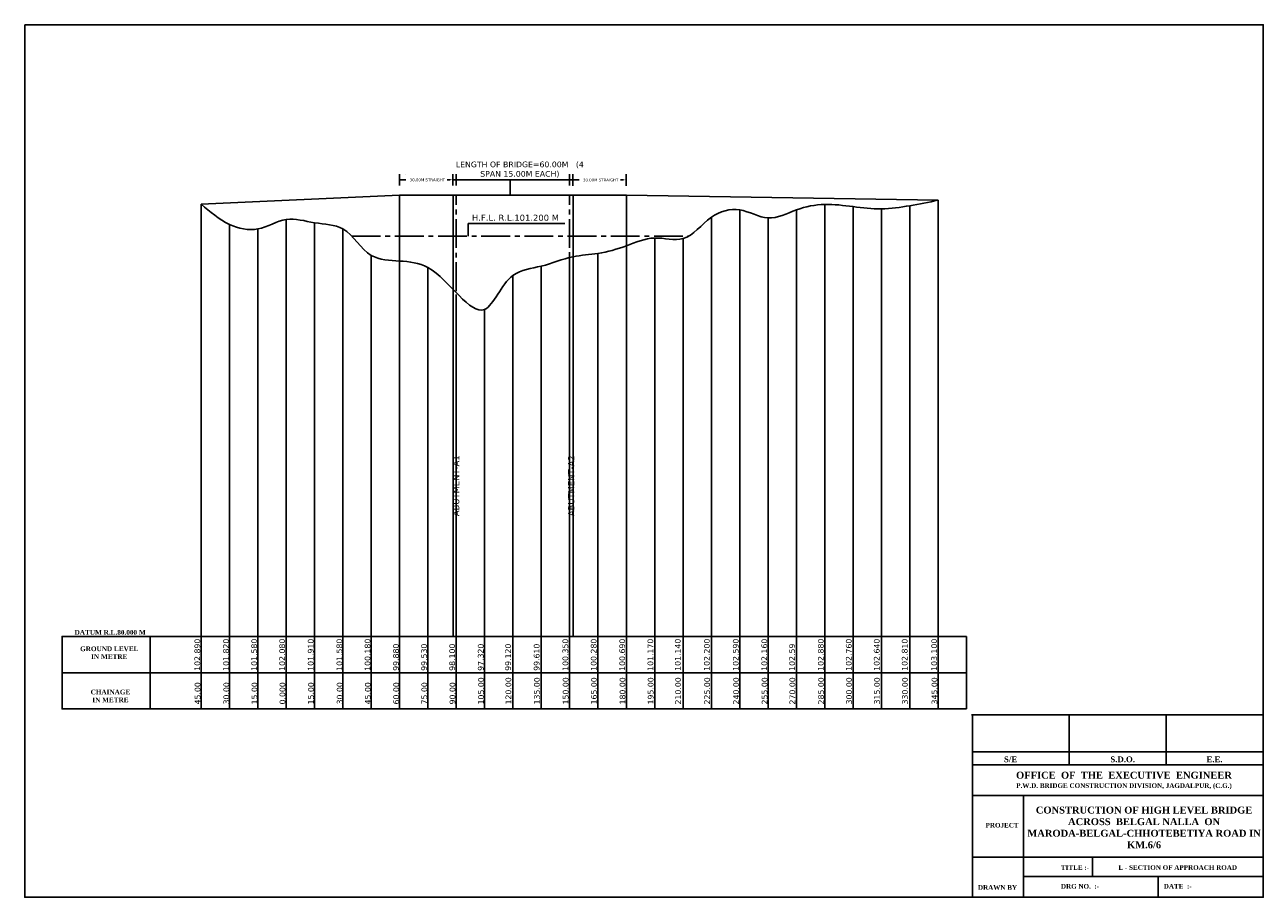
# Model space of a CAD drawing. Header units: feet. Extents: x -7746059455 to -3872100920, y -13315170765 to -6657279710.
# Tile 13 of 34: x -3872943300 to -3872877750, y -6657547070 to -6657500865. Entities that reach past the tile are written whole.
import ezdxf

# ---------------------------------------------------------------- set-up
doc = ezdxf.new("R2010")
doc.units = ezdxf.units.FT
doc.header["$MEASUREMENT"] = 0
doc.linetypes.add('CENTER2', pattern=[28.575, 19.05, -3.175, 3.175, -3.175])
for name, color, linetype in [('CHAINAGE', 7, 'Continuous'), ('GROUND_LVL', 114, 'Continuous'), ('TEX', 6, 'Continuous'), ('TEXT', 7, 'Continuous')]:
    doc.layers.add(name, color=color, linetype=linetype)
doc.styles.get("Standard").update_dxf_attribs({"font": 'verdana.ttf', "height": 264})
doc.dimstyles.new('ISO-25--------1', dxfattribs={"dimtxt": 264, "dimasz": 240, "dimexe": 300, "dimexo": 300, "dimgap": 0.02, "dimtad": 0, "dimtih": 1, "dimtoh": 1, "dimdec": 0, "dimlfac": 16, "dimdsep": 46, "dimtxsty": 'Standard', "dimcen": 192, "dimclrd": 1, "dimclre": 1, "dimclrt": 1, "dimadec": 0, "dimazin": 0, "dimtfac": 1, "dimtdec": 0, "dimtmove": 2, "dimatfit": 3, "dimfxl": 300, "dimarcsym": 0})

msp = doc.modelspace()

# ---------------------------------------------------------------- linework, layer by layer
at = {"layer": 'CHAINAGE', "color": 3}
for p, q in [((-3872936659.337477, -6657537100), (-3872936659.337478, -6657533258.758371)), ((-3872893459.995119, -6657533258.75837), (-3872909165.761878, -6657533258.758367)), ((-3872941329.342359, -6657535179.379186), (-3872936230, -6657535179.379186)), ((-3872936230, -6657535179.379186), (-3872910103.261878, -6657535179.379184)), ((-3872893459.995119, -6657535179.379183), (-3872910103.261878, -6657535179.379184)), ((-3872941329.342359, -6657537099.999997), (-3872936230, -6657537099.999998)), ((-3872936230, -6657537099.999998), (-3872893459.995119, -6657537100.000003))]:
    msp.add_line(p, q, dxfattribs=at)
for points in [[(-3872936230, -6657537100), (-3872941329.342359, -6657537100), (-3872941329.342359, -6657533258.758371), (-3872936230, -6657533258.75837)], [(-3872936230, -6657533258.75837), (-3872910103.261878, -6657533258.758367)], [(-3872898853.261878, -6657533258.758368), (-3872910103.261878, -6657533258.758367)], [(-3872907212.604237, -6657537100.000001), (-3872936230, -6657537100)]]:
    msp.add_lwpolyline(points, dxfattribs=at)
at = {"layer": 'GROUND_LVL', "ltscale": 20}
msp.add_line((-3872913478.261876, -6657533258.758371), (-3872913040.761876, -6657533258.758371), dxfattribs=at)
at = {"layer": 'GROUND_LVL', "color": 4}
for p, q in [((-3872893196.214753, -6657537413.086444), (-3872877750, -6657537413.086443)), ((-3872893146.214753, -6657547070.000001), (-3872893146.214753, -6657537413.086444)), ((-3872888014.143168, -6657537413.086444), (-3872888014.14317, -6657540050.802527)), ((-3872882882.071582, -6657537413.086444), (-3872882882.071585, -6657540050.802527)), ((-3872893146.214753, -6657539371.289463), (-3872877750, -6657539371.289463)), ((-3872893146.214753, -6657540050.802527), (-3872877750, -6657540050.802527)), ((-3872893146.214753, -6657541677.29846), (-3872877750, -6657541677.29846)), ((-3872890443.673384, -6657541677.29846), (-3872890443.673384, -6657547070.000001)), ((-3872893146.214753, -6657544940.968035), (-3872877750, -6657544940.968035)), ((-3872886795.000001, -6657544940.968035), (-3872886795.000001, -6657545980)), ((-3872890443.673386, -6657545980), (-3872877750, -6657545980)), ((-3872883315.712565, -6657545980), (-3872883315.712565, -6657547070.000001))]:
    msp.add_line(p, q, dxfattribs=at)
at = {"layer": 'TEX', "color": 1, "ltscale": 20}
for p, q in [((-3872923459.995118, -6657509385.629173), (-3872923459.995118, -6657508774.370807)), ((-3872923157.126017, -6657508795.308501), (-3872923157.126017, -6657508795.543527)), ((-3872920641.46383, -6657509385.629173), (-3872920641.46383, -6657508774.370807)), ((-3872920459.995119, -6657509383.364209), (-3872920459.995119, -6657508777.105843)), ((-3872914462.815427, -6657509386.023344), (-3872914462.815427, -6657508779.764977)), ((-3872914289.990238, -6657509391.258378), (-3872914289.990238, -6657508780.000011)), ((-3872911471.45895, -6657509391.258378), (-3872911471.45895, -6657508780.000011)), ((-3872920791.46383, -6657509074.370807), (-3872920941.46383, -6657509074.370807)), ((-3872920791.46383, -6657509074.370807), (-3872920876.203998, -6657509074.370807)), ((-3872914611.405273, -6657509080.000003), (-3872914761.405273, -6657509080.000003)), ((-3872911621.45895, -6657509080.000011), (-3872911771.45895, -6657509080.000011)), ((-3872911621.45895, -6657509080.000011), (-3872911706.199117, -6657509080.000011))]:
    msp.add_line(p, q, dxfattribs=at)
at = {"layer": 'TEX', "color": 7, "ltscale": 20}
for p, q in [((-3872923459.995118, -6657509074.370807), (-3872923130, -6657509074.370807)), ((-3872920641.46383, -6657509079.99999), (-3872920471.458949, -6657509079.999999)), ((-3872920459.995119, -6657509080), (-3872914459.995119, -6657509080.000003)), ((-3872917600, -6657509883.758368), (-3872917600, -6657509090)), ((-3872914459.995119, -6657509080.000003), (-3872914289.990238, -6657509080.000011)), ((-3872914289.990238, -6657509080.000011), (-3872913959.99512, -6657509080.000011)), ((-3872923459.995119, -6657509883.758368), (-3872933959.995118, -6657510368.758369)), ((-3872923459.995119, -6657509883.758368), (-3872911459.995119, -6657509883.758367)), ((-3872923459.995119, -6657533258.758368), (-3872923459.995119, -6657509883.758368)), ((-3872920630, -6657533258.758368), (-3872920630, -6657509883.758368)), ((-3872914280, -6657533258.758368), (-3872914280, -6657509883.758368)), ((-3872911459.995119, -6657533258.758367), (-3872911459.995119, -6657509883.758367)), ((-3872911459.995119, -6657509883.758367), (-3872894959.995119, -6657510158.758372)), ((-3872894959.995119, -6657533258.758372), (-3872894959.995119, -6657510158.758372)), ((-3872933959.995118, -6657533258.758369), (-3872933959.995118, -6657510368.758369)), ((-3872905459.995119, -6657533258.758372), (-3872905459.995119, -6657510668.758372)), ((-3872902459.995119, -6657533258.758372), (-3872902459.995119, -6657510668.758372)), ((-3872900959.995119, -6657533258.758372), (-3872900959.995119, -6657510378.758372)), ((-3872899459.995119, -6657533258.758372), (-3872899459.995119, -6657510498.758372)), ((-3872897959.995119, -6657533258.758372), (-3872897959.995119, -6657510618.758372)), ((-3872896459.995119, -6657533258.758372), (-3872896459.995119, -6657510448.758372)), ((-3872932459.995118, -6657533258.758372), (-3872932459.995118, -6657511438.758372)), ((-3872929459.995119, -6657533258.758372), (-3872929459.995119, -6657511178.758372)), ((-3872927958.261878, -6657533258.758372), (-3872927958.261878, -6657511348.758372)), ((-3872906959.995119, -6657533258.758372), (-3872906959.995119, -6657511058.758372)), ((-3872903959.995119, -6657533258.758372), (-3872903959.995119, -6657511098.758372)), ((-3872930959.995118, -6657533258.758372), (-3872930959.995118, -6657511678.758372)), ((-3872926459.995119, -6657533258.758372), (-3872926459.995119, -6657511678.758372)), ((-3872909959.995119, -6657533258.758372), (-3872909959.995119, -6657512160)), ((-3872908459.995119, -6657533258.758372), (-3872908459.995119, -6657512189.999998)), ((-3872914459.995119, -6657533258.758372), (-3872914459.995119, -6657512908.758372)), ((-3872912959.995119, -6657533258.758372), (-3872912959.995119, -6657512978.758372)), ((-3872911459.995119, -6657533258.758372), (-3872911459.995119, -6657512568.758372)), ((-3872924959.995119, -6657533258.758372), (-3872924959.995119, -6657513078.758372)), ((-3872923459.995119, -6657533258.758372), (-3872923459.995119, -6657513378.758372)), ((-3872921959.995119, -6657533258.758372), (-3872921959.995119, -6657513728.758372)), ((-3872917459.995119, -6657533258.758372), (-3872917459.995119, -6657514138.758372)), ((-3872915959.995119, -6657533258.758372), (-3872915959.995119, -6657513648.758372)), ((-3872920459.995119, -6657533258.758372), (-3872920459.995119, -6657515158.758372)), ((-3872918959.995119, -6657533258.758372), (-3872918959.995119, -6657515938.758372)), ((-3872935459.995118, -6657533258.758372), (-3872935359.995118, -6657533258.758372)), ((-3872933959.995118, -6657533258.758372), (-3872933959.995118, -6657537100)), ((-3872932459.995118, -6657533258.758372), (-3872932459.995118, -6657537100)), ((-3872932459.995118, -6657533258.758372), (-3872932459.995118, -6657537100)), ((-3872930959.995118, -6657533258.758372), (-3872930959.995118, -6657537100)), ((-3872929459.995118, -6657537100), (-3872929459.995119, -6657533258.75837)), ((-3872929459.995119, -6657533258.75837), (-3872928209.995119, -6657533258.75837)), ((-3872929459.995119, -6657533258.758372), (-3872927959.995119, -6657533258.758372)), ((-3872929459.995119, -6657533258.758372), (-3872927959.995119, -6657533258.758372)), ((-3872929459.995118, -6657533258.758372), (-3872929459.995118, -6657537100)), ((-3872929458.261878, -6657533258.758372), (-3872927958.261878, -6657533258.758372)), ((-3872927959.995119, -6657533258.758372), (-3872927959.995119, -6657537100)), ((-3872926459.995119, -6657533258.758372), (-3872926459.995119, -6657537100)), ((-3872924959.995119, -6657533258.758372), (-3872924959.995119, -6657537100)), ((-3872923459.995119, -6657533258.758368), (-3872920590, -6657533258.758368)), ((-3872923459.995119, -6657533258.758372), (-3872923459.995119, -6657537100)), ((-3872921959.995119, -6657533258.758372), (-3872921959.995119, -6657537100)), ((-3872920459.995119, -6657533258.758376), (-3872920559.995119, -6657533258.758376)), ((-3872920459.995119, -6657533258.758372), (-3872920459.995119, -6657537100)), ((-3872918959.995119, -6657533258.758372), (-3872918959.995119, -6657537100)), ((-3872917459.995119, -6657533258.758372), (-3872917459.995119, -6657537100)), ((-3872915959.995119, -6657533258.758372), (-3872915959.995119, -6657537100)), ((-3872914459.995119, -6657533258.758372), (-3872914459.995119, -6657537100)), ((-3872914459.995119, -6657533258.758372), (-3872914359.995119, -6657533258.758372)), ((-3872912959.995119, -6657533258.758372), (-3872912959.995119, -6657537100)), ((-3872911459.995119, -6657533258.758372), (-3872911459.995119, -6657537100)), ((-3872909959.995119, -6657533258.758372), (-3872909959.995119, -6657537100)), ((-3872908459.995119, -6657533258.758372), (-3872908459.995119, -6657537100)), ((-3872906959.995119, -6657533258.758372), (-3872906959.995119, -6657537100)), ((-3872905459.995119, -6657533258.758372), (-3872905459.995119, -6657537100)), ((-3872903959.995119, -6657533258.758372), (-3872903959.995119, -6657537100)), ((-3872902459.995119, -6657533258.758372), (-3872902459.995119, -6657537100)), ((-3872900959.995119, -6657533258.758372), (-3872900959.995119, -6657537100)), ((-3872899459.995119, -6657533258.758372), (-3872899459.995119, -6657537100)), ((-3872897959.995119, -6657533258.758372), (-3872897959.995119, -6657537100)), ((-3872896459.995119, -6657533258.758372), (-3872896459.995119, -6657537100)), ((-3872894959.995119, -6657533258.758372), (-3872894959.995119, -6657537100)), ((-3872894959.995119, -6657533258.758372), (-3872894959.995119, -6657537100)), ((-3872893459.995119, -6657533258.758372), (-3872893459.995119, -6657537100)), ((-3872941329.342359, -6657535179.379186), (-3872936230, -6657535179.379187)), ((-3872936230, -6657535179.379187), (-3872935459.995118, -6657535179.379187)), ((-3872936659.337477, -6657537100), (-3872936230, -6657537100))]:
    msp.add_line(p, q, dxfattribs=at)
at = {"layer": 'TEX', "linetype": 'CENTER2', "ltscale": 80}
for p, q in [((-3872920459.995119, -6657533258.758376), (-3872920459.995119, -6657509883.758376)), ((-3872914459.995119, -6657533258.758371), (-3872914459.995119, -6657509883.758371)), ((-3872925995.269065, -6657512058.758372), (-3872908155.374895, -6657512058.758372))]:
    msp.add_line(p, q, dxfattribs=at)
at = {"layer": 'TEX', "color": 3, "ltscale": 20}
for p, q in [((-3872928478.261878, -6657533258.758372), (-3872929728.261878, -6657533258.758372)), ((-3872926603.261878, -6657533258.758372), (-3872928478.261878, -6657533258.758372)), ((-3872911603.261878, -6657533258.758371), (-3872911228.261878, -6657533258.758371)), ((-3872898853.261878, -6657533258.758371), (-3872899228.261878, -6657533258.758371)), ((-3872927540.761879, -6657535179.379187), (-3872928478.261879, -6657535179.379187)), ((-3872925978.261878, -6657535179.379186), (-3872926915.761879, -6657535179.379186)), ((-3872919103.261876, -6657535179.379186), (-3872918165.762083, -6657535180.00282)), ((-3872918165.762083, -6657535178.755551), (-3872917228.26229, -6657535179.379186)), ((-3872918165.762083, -6657535179.379186), (-3872917228.26229, -6657535180.00282)), ((-3872918165.762083, -6657535179.379186), (-3872917228.26229, -6657535180.00282)), ((-3872917697.012187, -6657535179.067369), (-3872916759.512394, -6657535179.691003)), ((-3872917228.26229, -6657535179.379186), (-3872916290.762498, -6657535180.00282)), ((-3872916759.512394, -6657535179.067369), (-3872915822.012602, -6657535179.691003)), ((-3872916759.512394, -6657535179.067369), (-3872915822.012602, -6657535179.691003)), ((-3872916759.512394, -6657535179.067369), (-3872915822.012602, -6657535179.691003)), ((-3872916290.762498, -6657535179.379186), (-3872915353.262705, -6657535180.00282)), ((-3872916290.762498, -6657535179.379186), (-3872915353.262705, -6657535180.00282)), ((-3872915822.012602, -6657535179.067369), (-3872914884.512809, -6657535179.691003)), ((-3872915353.262705, -6657535179.379186), (-3872914415.762913, -6657535180.00282)), ((-3872914884.512809, -6657535179.067369), (-3872913947.013017, -6657535179.691003)), ((-3872928478.261878, -6657537100), (-3872929728.261878, -6657537100.000002)), ((-3872926603.261878, -6657537100.000002), (-3872928478.261878, -6657537100.000002)), ((-3872900353.261878, -6657537100.000001), (-3872899415.761878, -6657537100.000001))]:
    msp.add_line(p, q, dxfattribs=at)
at = {"layer": 'TEX', "ltscale": 20}
for p, q in [((-3872924728.261878, -6657533258.758371), (-3872924250, -6657533258.758372)), ((-3872919103.261876, -6657537100.000001), (-3872918478.261876, -6657537100.000001)), ((-3872918478.261876, -6657537100.000001), (-3872917853.261876, -6657537100.000001)), ((-3872917853.261876, -6657537100.000001), (-3872917228.261876, -6657537100.000001)), ((-3872917228.261878, -6657537100), (-3872916603.261878, -6657537100)), ((-3872916603.261878, -6657537100), (-3872917228.261878, -6657537100)), ((-3872916603.261878, -6657537100), (-3872915978.261878, -6657537100)), ((-3872915978.261878, -6657537100), (-3872915353.261878, -6657537100)), ((-3872915353.261878, -6657537100.000001), (-3872914728.261878, -6657537100.000001)), ((-3872914728.261878, -6657537100.000001), (-3872914728.261878, -6657537100.000001)), ((-3872914728.261878, -6657537100.000001), (-3872914103.261878, -6657537100.000001)), ((-3872914103.261878, -6657537100.000001), (-3872913478.261878, -6657537100))]:
    msp.add_line(p, q, dxfattribs=at)
at = {"layer": 'TEX', "color": 7, "ltscale": 20}
msp.add_lwpolyline([(-3872943300, -6657500865.30851), (-3872877750, -6657500865.30851), (-3872877750, -6657547070.000007), (-3872943300, -6657547070.000007)], close=True, dxfattribs=at)
msp.add_lwpolyline([(-3872923459.995119, -6657509883.758368), (-3872933959.995118, -6657510368.758369)], dxfattribs=at)
msp.add_spline([(-3872933959.995118, -6657510368.758369), (-3872932459.995118, -6657511438.758372), (-3872930959.995118, -6657511678.758372), (-3872929459.995119, -6657511178.758372), (-3872927958.261878, -6657511348.758372), (-3872926459.995119, -6657511678.758372), (-3872924959.995119, -6657513078.758372), (-3872923459.995119, -6657513378.758372), (-3872921959.995119, -6657513728.758372), (-3872918959.995119, -6657515938.758372), (-3872917459.995119, -6657514138.758372), (-3872915959.995119, -6657513648.758372), (-3872914280, -6657513149.999999), (-3872912959.995119, -6657512978.758372), (-3872911459.995119, -6657512568.758372), (-3872909959.995119, -6657512160), (-3872908459.995119, -6657512189.999998), (-3872906959.995119, -6657511058.758372), (-3872905459.995119, -6657510668.758372), (-3872903959.995119, -6657511098.758372), (-3872902459.995119, -6657510668.758372), (-3872900959.995119, -6657510378.758372), (-3872899459.995119, -6657510498.758372), (-3872897959.995119, -6657510618.758372), (-3872896459.995119, -6657510448.758372), (-3872894959.995119, -6657510158.758372)], degree=3, dxfattribs=at)
at = {"layer": 'TEX', "color": 1, "ltscale": 20}
for points in [[(-3872923309.995118, -6657509049.370807), (-3872923309.995118, -6657509099.370807), (-3872923459.995118, -6657509074.370807)], [(-3872920791.46383, -6657509049.370807), (-3872920791.46383, -6657509099.370807), (-3872920641.46383, -6657509074.370807)], [(-3872920791.46383, -6657509049.370807), (-3872920791.46383, -6657509099.370807), (-3872920641.46383, -6657509074.370807)], [(-3872920308.584965, -6657509055.235025), (-3872920308.584965, -6657509105.235025), (-3872920458.584965, -6657509080.235025)], [(-3872914611.405273, -6657509055.000003), (-3872914611.405273, -6657509105.000003), (-3872914461.405273, -6657509080.000003)], [(-3872914139.990238, -6657509055.000011), (-3872914139.990238, -6657509105.000011), (-3872914289.990238, -6657509080.000011)], [(-3872911621.45895, -6657509055.000011), (-3872911621.45895, -6657509105.000011), (-3872911471.45895, -6657509080.000011)], [(-3872911621.45895, -6657509055.000011), (-3872911621.45895, -6657509105.000011), (-3872911471.45895, -6657509080.000011)]]:
    msp.add_solid(points, dxfattribs=at)
at = {"layer": 'TEX', "ltscale": 20}
msp.add_solid([(-3872917560, -6657509650.547292), (-3872917600, -6657509890.547292), (-3872917640, -6657509650.547292)], dxfattribs=at)

# ---------------------------------------------------------------- texts
at = {"layer": 'CHAINAGE', "color": 241}
for s, p in [('102.890', (-3872934018.009201, -6657535078.59253)), ('101.820', (-3872932498.009201, -6657535078.59253)), ('101.580', (-3872931008.009201, -6657535078.59253)), ('102.080', (-3872929528.009201, -6657535078.59253)), ('101.910', (-3872928018.009201, -6657535078.59253)), ('101.580', (-3872926498.009201, -6657535078.59253)), ('100.180', (-3872925008.009201, -6657535078.59253)), ('99.880', (-3872923508.009201, -6657535078.59253)), ('99.530', (-3872922018.009201, -6657535078.59253)), ('98.100', (-3872920528.009201, -6657535078.59253)), ('97.320', (-3872919018.009201, -6657535078.59253)), ('99.120', (-3872917568.009201, -6657535078.59253)), ('99.610', (-3872916058.009201, -6657535078.59253)), ('100.350', (-3872914538.009201, -6657535078.59253)), ('100.280', (-3872913038.009201, -6657535078.59253)), ('100.690', (-3872911528.009201, -6657535078.59253)), ('101.170', (-3872910038.009201, -6657535078.59253)), ('101.140', (-3872908588.009201, -6657535078.59253)), ('102.200', (-3872907048.009201, -6657535078.59253)), ('102.590', (-3872905518.009201, -6657535078.59253)), ('102.160', (-3872904008.009201, -6657535078.59253)), ('102.59', (-3872902538.009201, -6657535078.59253)), ('102.880', (-3872901018.009201, -6657535078.59253)), ('102.760', (-3872899538.009201, -6657535078.59253)), ('102.640', (-3872898058.009201, -6657535078.59253)), ('102.810', (-3872896578.009201, -6657535078.59253)), ('103.100', (-3872895017.807724, -6657535078.59253))]:
    msp.add_text(s, height=300, rotation=90, dxfattribs=at).set_placement(p)
at = {"layer": 'CHAINAGE', "color": 241, "char_height": 300, "attachment_point": 7, "rotation": 90}
for s, insert, width in [('45.00', (-3872933997.709872, -6657536860), 1234.1875), ('30.00', (-3872932477.709872, -6657536860), 1234.1875), ('15.00', (-3872930987.709872, -6657536860), 1234.1875), ('0.000', (-3872929507.709872, -6657536860), 1234.1875), ('15.00', (-3872927997.709872, -6657536860), 1234.1875), ('30.00', (-3872926477.709872, -6657536860), 1234.1875), ('45.00', (-3872924987.709872, -6657536860), 1234.1875), ('60.00', (-3872923487.709872, -6657536860), 1234.1875), ('75.00', (-3872921997.709872, -6657536860), 1234.1875), ('90.00', (-3872920507.709872, -6657536860), 1234.1875), ('105.00', (-3872918997.709872, -6657536860), 1138.94335604), ('120.00', (-3872917547.709872, -6657536860), 1234.1875), ('135.00', (-3872916037.709872, -6657536860), 1234.1875), ('150.00', (-3872914517.709872, -6657536860), 1234.1875), ('165.00', (-3872913017.709872, -6657536860), 1234.1875), ('180.00', (-3872911507.709872, -6657536860), 1234.1875), ('195.00', (-3872910017.709872, -6657536860), 1234.1875), ('210.00', (-3872908567.709872, -6657536860), 1234.1875), ('225.00', (-3872907027.709872, -6657536860), 1234.1875), ('240.00', (-3872905497.709872, -6657536860), 1234.1875), ('255.00', (-3872903987.709872, -6657536860), 1234.1875), ('270.00', (-3872902517.709872, -6657536860), 1234.1875), ('285.00', (-3872900997.709872, -6657536860), 1234.1875), ('300.00', (-3872899517.709872, -6657536860), 1234.1875), ('315.00', (-3872898037.709872, -6657536860), 1234.1875), ('330.00', (-3872896557.709872, -6657536860), 1234.1875), ('345.00', (-3872894997.508395, -6657536860), 1234.1875)]:
    msp.add_mtext(s, dxfattribs=dict(at, insert=insert, width=width))
at = {"layer": 'TEX', "color": 1, "ltscale": 20, "attachment_point": 5}
for s, insert, char_height, width in [('LENGTH OF BRIDGE=60.00M   (4 SPAN 15.00M EACH)', (-3872917097.908799, -6657508537.054639), 300, 6824.18240261), ('30.00M STRAIGHT', (-3872921987.927658, -6657509080), 150, 2745.86538696), ('30.00M STRAIGHT', (-3872912817.922778, -6657509085.629205), 150, 2745.86538696)]:
    msp.add_mtext(s, dxfattribs=dict(at, insert=insert, char_height=char_height, width=width))
at = {"layer": 'TEX', "linetype": 'CENTER2', "ltscale": 80, "char_height": 324, "width": 4090.00000286, "attachment_point": 1, "rotation": 90}
for s, insert in [('ABUTMENT-A1', (-3872920630, -6657526890)), ('ABUTMENT-A2', (-3872914540, -6657526890))]:
    msp.add_mtext(s, dxfattribs=dict(at, insert=insert))
at = {"layer": 'TEX'}
for s, insert, char_height, width, attachment_point in [('{\\fTimes New Roman|b1|i0|c0|p18;S/E}', (-3872891470.584803, -6657539613.632381), 306.735, 960.86103454, 1), ('{\\fTimes New Roman|b1|i0|c0|p18;S.D.O.}', (-3872885839.989426, -6657539613.632381), 306.735, 2132.5198752, 1), ('{\\fTimes New Roman|b1|i0|c0|p18;E.E.}', (-3872880753.776576, -6657539613.632381), 306.735, 2132.5198752, 1), ('{\\fTimes New Roman|b1|i0|c0|p18;OFFICE  OF  THE  EXECUTIVE  ENGINEER\\P\\H0.6667x;P.W.D. BRIDGE CONSTRUCTION DIVISION, JAGDALPUR, (C.G.)}', (-3872885118.804939, -6657540421.860985), 368.082, 18553.3695204, 2), ('{\\fTimes New Roman|b1|i0|c0|p18;PROJECT}', (-3872892446.63096, -6657543132.197627), 245.388, 3424.3650012, 1), ('{\\fTimes New Roman|b1|i0|c0|p18;CONSTRUCTION OF HIGH LEVEL BRIDGE\\PACROSS  BELGAL NALLA  ON MARODA-BELGAL-CHHOTEBETIYA ROAD IN KM.6/6    }', (-3872884056.916768, -6657543377.659739), 368.082, 12395.43709827, 5), ('{\\fTimes New Roman|b1|i0|c0|p18;TITLE :-}', (-3872888457.371934, -6657545373.702306), 245.388, 3424.3650012, 1), ('{\\fTimes New Roman|b1|i0|c0|p18;L - SECTION OF APPROACH ROAD}', (-3872885415.000001, -6657545373.702306), 245.388, 11041.9446852, 1), ('{\\fTimes New Roman|b1|i0|c0|p18;DRG NO.  :-  }', (-3872888457.371934, -6657546367.417504), 245.388, 9083.0122812, 1), ('{\\fTimes New Roman|b1|i0|c0|p18;DATE  :-    }', (-3872883013.067772, -6657546367.417504), 245.388, 3424.3650012, 1), ('{\\fTimes New Roman|b1|i0|c0|p18;DRAWN BY}', (-3872892850.480767, -6657546430.236643), 245.388, 3424.3650012, 1)]:
    msp.add_mtext(s, dxfattribs=dict(at, insert=insert, char_height=char_height, width=width, attachment_point=attachment_point))
at = {"layer": 'TEXT', "color": 6}
for s, insert, char_height, width, attachment_point in [('H.F.L. R.L.101.200 M', (-3872919631.647424, -6657511089.654184), 324, 5031.08566952, 4), ('{\\fTimes New Roman|b1|i0|c0|p18;DATUM R.L.80.000 M}', (-3872938781.302786, -6657532917.354079), 250, 6355.93890626, 2), ('{\\fTimes New Roman|b1|i0|c0|p18;GROUND LEVEL\\PIN METRE}', (-3872938826.738445, -6657533788.065383), 250, 6355.93890626, 2), ('{\\fTimes New Roman|b1|i0|c0|p18;CHAINAGE \\PIN METRE}', (-3872938765.270402, -6657536075.78712), 250, 6355.93890626, 2)]:
    msp.add_mtext(s, dxfattribs=dict(at, insert=insert, char_height=char_height, width=width, attachment_point=attachment_point))

# ---------------------------------------------------------------- leaders
at = {"layer": 'TEX', "ltscale": 20}
msp.add_leader([(-3872919830, -6657512065.547297), (-3872919830, -6657511388.66811), (-3872914710, -6657511388.66811)], dimstyle='ISO-25--------1', dxfattribs=at)

doc.saveas('drawing.dxf')
